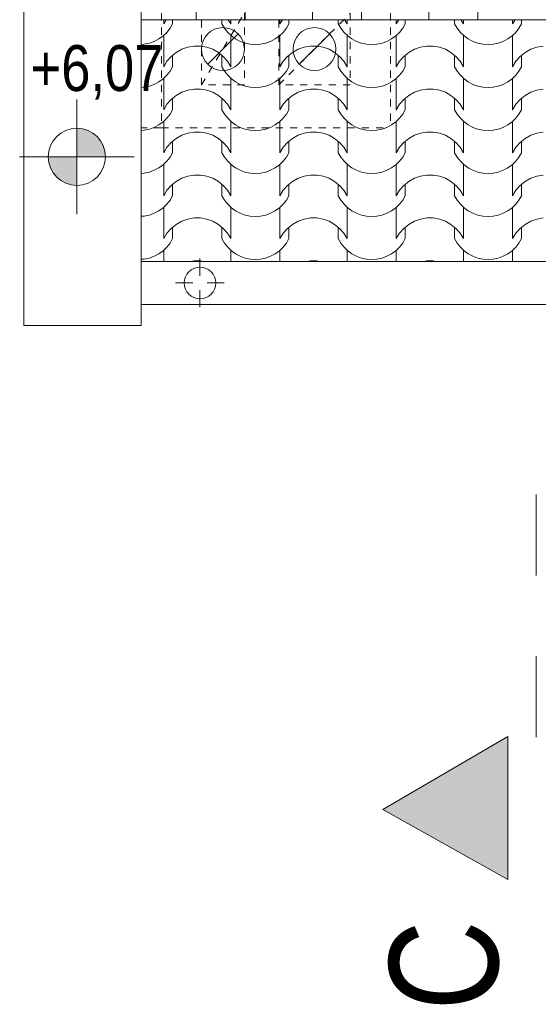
# Model space of a CAD drawing. Extents: x -631805 to -376315, y -40155 to 84873.
# Tile 216 of 256: x -489447 to -487635, y 61232 to 64669. Entities that reach past the tile are written whole.
import ezdxf

# ---------------------------------------------------------------- set-up
doc = ezdxf.new("R2010")
doc.units = 0
doc.header["$MEASUREMENT"] = 0
doc.linetypes.add('Dashed', pattern=[564.444447, 282.222223, -282.222223])
doc.linetypes.add('Hidden Line', pattern=[50, 25, -25])
for name, color, linetype, lineweight in [('Arch kominy_Nr_Pióra__21', 252, 'Continuous', 9), ('arch wypelnienia_Nr_Pióra__102', 252, 'Continuous', 9), ('INWENT DACH_Nr_Pióra__21', 252, 'Continuous', 9), ('INWENT OPISY_Nr_Pióra__21', 252, 'Continuous', 9), ('INWENT OPISY_Nr_Pióra__41', 252, 'Continuous', 15), ('INWENT RZĘDNE_Nr_Pióra__21', 252, 'Continuous', 9), ('INWENT.ŚCIANY_Nr_Pióra__2', 252, 'Continuous', 13), ('INWENT.ŚCIANY_Nr_Pióra__21', 252, 'Continuous', 9), ('Istniejące kominy_Nr_Pióra__21', 252, 'Continuous', 9)]:
    doc.layers.add(name, color=color, linetype=linetype, lineweight=lineweight)
doc.layers.add('INWENT RZĘDNE', color=252, linetype='Continuous')
doc.styles.add('GENERATED_STYLE_1', font='ARIALN.TTF')
doc.styles.add('GENERATED_STYLE_4', font='ARIALN.TTF')

# ---------------------------------------------------------------- blocks, each defined once
blk = doc.blocks.new('*X877')
at = {"layer": 'arch wypelnienia_Nr_Pióra__102', "linetype": 'Continuous'}
for p, q in [((-490642.1, 129142), (-490642.1, 129127.7)), ((-490633.3, 129142), (-490642.1, 129127.7)), ((-490610.7, 129142), (-490610.7, 129127.7)), ((-490438.9, 129142), (-490438.9, 129127.7)), ((-490407.5, 129127.7), (-490416.3, 129142)), ((-490407.5, 129142), (-490407.5, 129127.7)), ((-490235.7, 129142), (-490235.7, 129127.7)), ((-490226.9, 129142), (-490235.7, 129127.7)), ((-490204.3, 129142), (-490204.3, 129127.7)), ((-490032.5, 129142), (-490032.5, 129127.7)), ((-490001.1, 129127.7), (-490009.9, 129142)), ((-490001.1, 129142), (-490001.1, 129127.7)), ((-489829.3, 129142), (-489829.3, 129127.7)), ((-489820.5, 129142), (-489829.3, 129127.7)), ((-489797.9, 129142), (-489797.9, 129127.7)), ((-489626.1, 129142), (-489626.1, 129127.7)), ((-489594.7, 129127.7), (-489603.5, 129142)), ((-489594.7, 129142), (-489594.7, 129127.7)), ((-489422.9, 129142), (-489422.9, 129127.7)), ((-489414.1, 129142), (-489422.9, 129127.7)), ((-489391.5, 129142), (-489391.5, 129127.7)), ((-490631.2, 129097.8), (-490619.9, 129112)), ((-490619.9, 129112), (-490610.7, 129127.7)), ((-490438.9, 129127.7), (-490429.7, 129112)), ((-490429.7, 129112), (-490418.4, 129097.8)), ((-490224.8, 129097.8), (-490213.5, 129112)), ((-490213.5, 129112), (-490204.3, 129127.7)), ((-490032.5, 129127.7), (-490023.3, 129112)), ((-490023.3, 129112), (-490012, 129097.8)), ((-489818.4, 129097.8), (-489807.1, 129112)), ((-489807.1, 129112), (-489797.9, 129127.7)), ((-489626.1, 129127.7), (-489616.9, 129112)), ((-489616.9, 129112), (-489605.6, 129097.8)), ((-489412, 129097.8), (-489400.7, 129112)), ((-489400.7, 129112), (-489391.5, 129127.7)), ((-490692.1, 129060), (-490675.1, 129066.2)), ((-490675.1, 129066.2), (-490659, 129074.7)), ((-490659, 129074.7), (-490644.3, 129085.3)), ((-490644.3, 129085.3), (-490631.2, 129097.8)), ((-490642.1, 129087.1), (-490642.1, 129000)), ((-490642.1, 129064.8), (-490642.1, 128977.7)), ((-490418.4, 129097.8), (-490405.3, 129085.3)), ((-490407.5, 129087.1), (-490407.5, 129000)), ((-490407.5, 129064.8), (-490407.5, 128977.7)), ((-490405.3, 129085.3), (-490390.6, 129074.7)), ((-490390.6, 129074.7), (-490374.5, 129066.2)), ((-490374.5, 129066.2), (-490357.5, 129060)), ((-490285.7, 129060), (-490268.7, 129066.2)), ((-490268.7, 129066.2), (-490252.6, 129074.7)), ((-490252.6, 129074.7), (-490237.9, 129085.3)), ((-490237.9, 129085.3), (-490224.8, 129097.8)), ((-490235.7, 129087.1), (-490235.7, 129000)), ((-490235.7, 129064.8), (-490235.7, 128977.7)), ((-490012, 129097.8), (-489998.9, 129085.3)), ((-490001.1, 129087.1), (-490001.1, 129000)), ((-490001.1, 129064.8), (-490001.1, 128977.7)), ((-489998.9, 129085.3), (-489984.2, 129074.7)), ((-489984.2, 129074.7), (-489968.1, 129066.2)), ((-489968.1, 129066.2), (-489951.1, 129060)), ((-489879.3, 129060), (-489862.3, 129066.2)), ((-489862.3, 129066.2), (-489846.2, 129074.7)), ((-489846.2, 129074.7), (-489831.5, 129085.3)), ((-489831.5, 129085.3), (-489818.4, 129097.8)), ((-489829.3, 129087.1), (-489829.3, 129000)), ((-489829.3, 129064.8), (-489829.3, 128977.7)), ((-489605.6, 129097.8), (-489592.5, 129085.3)), ((-489594.7, 129087.1), (-489594.7, 129000)), ((-489594.7, 129064.8), (-489594.7, 128977.7)), ((-489592.5, 129085.3), (-489577.8, 129074.7)), ((-489577.8, 129074.7), (-489561.7, 129066.2)), ((-489561.7, 129066.2), (-489544.7, 129060)), ((-489472.9, 129060), (-489455.9, 129066.2)), ((-489455.9, 129066.2), (-489439.8, 129074.7)), ((-489439.8, 129074.7), (-489425.1, 129085.3)), ((-489425.1, 129085.3), (-489412, 129097.8)), ((-489422.9, 129087.1), (-489422.9, 129000)), ((-489422.9, 129064.8), (-489422.9, 128977.7)), ((-490720.2, 129055.6), (-490709.9, 129056.3)), ((-490709.9, 129056.3), (-490692.1, 129060)), ((-490579, 129038.6), (-490598.5, 129027.6)), ((-490558, 129046), (-490579, 129038.6)), ((-490536, 129049.8), (-490558, 129046)), ((-490524.8, 129049.8), (-490536, 129049.8)), ((-490513.6, 129049.8), (-490524.8, 129049.8)), ((-490491.6, 129046), (-490513.6, 129049.8)), ((-490470.6, 129038.6), (-490491.6, 129046)), ((-490451.1, 129027.6), (-490470.6, 129038.6)), ((-490357.5, 129060), (-490339.7, 129056.3)), ((-490339.7, 129056.3), (-490321.6, 129055)), ((-490321.6, 129055), (-490303.5, 129056.3)), ((-490303.5, 129056.3), (-490285.7, 129060)), ((-490172.6, 129038.6), (-490192.1, 129027.6)), ((-490151.6, 129046), (-490172.6, 129038.6)), ((-490129.6, 129049.8), (-490151.6, 129046)), ((-490118.4, 129049.8), (-490129.6, 129049.8)), ((-490107.2, 129049.8), (-490118.4, 129049.8)), ((-490085.2, 129046), (-490107.2, 129049.8)), ((-490064.2, 129038.6), (-490085.2, 129046)), ((-490044.7, 129027.6), (-490064.2, 129038.6)), ((-489951.1, 129060), (-489933.3, 129056.3)), ((-489933.3, 129056.3), (-489915.2, 129055)), ((-489915.2, 129055), (-489897.1, 129056.3)), ((-489897.1, 129056.3), (-489879.3, 129060)), ((-489766.2, 129038.6), (-489785.7, 129027.6)), ((-489745.2, 129046), (-489766.2, 129038.6)), ((-489723.2, 129049.8), (-489745.2, 129046)), ((-489712, 129049.8), (-489723.2, 129049.8)), ((-489700.8, 129049.8), (-489712, 129049.8)), ((-489678.8, 129046), (-489700.8, 129049.8)), ((-489657.8, 129038.6), (-489678.8, 129046)), ((-489638.3, 129027.6), (-489657.8, 129038.6)), ((-489544.7, 129060), (-489526.9, 129056.3)), ((-489526.9, 129056.3), (-489508.8, 129055)), ((-489508.8, 129055), (-489490.7, 129056.3)), ((-489490.7, 129056.3), (-489472.9, 129060)), ((-489359.8, 129038.6), (-489379.3, 129027.6)), ((-489338.8, 129046), (-489359.8, 129038.6)), ((-489316.8, 129049.8), (-489338.8, 129046)), ((-490630.5, 128996.7), (-490642.1, 128977.7)), ((-490615.8, 129013.5), (-490630.5, 128996.7)), ((-490598.5, 129027.6), (-490615.8, 129013.5)), ((-490610.7, 129017.7), (-490610.7, 128977.7)), ((-490433.8, 129013.5), (-490451.1, 129027.6)), ((-490438.9, 129017.7), (-490438.9, 128977.7)), ((-490419.1, 128996.7), (-490433.8, 129013.5)), ((-490407.5, 128977.7), (-490419.1, 128996.7)), ((-490224.1, 128996.7), (-490235.7, 128977.7)), ((-490209.4, 129013.5), (-490224.1, 128996.7)), ((-490192.1, 129027.6), (-490209.4, 129013.5)), ((-490204.3, 129017.7), (-490204.3, 128977.7)), ((-490027.4, 129013.5), (-490044.7, 129027.6)), ((-490032.5, 129017.7), (-490032.5, 128977.7)), ((-490012.7, 128996.7), (-490027.4, 129013.5)), ((-490001.1, 128977.7), (-490012.7, 128996.7)), ((-489817.7, 128996.7), (-489829.3, 128977.7)), ((-489803, 129013.5), (-489817.7, 128996.7)), ((-489785.7, 129027.6), (-489803, 129013.5)), ((-489797.9, 129017.7), (-489797.9, 128977.7)), ((-489621, 129013.5), (-489638.3, 129027.6)), ((-489626.1, 129017.7), (-489626.1, 128977.7)), ((-489606.3, 128996.7), (-489621, 129013.5)), ((-489594.7, 128977.7), (-489606.3, 128996.7)), ((-489411.3, 128996.7), (-489422.9, 128977.7)), ((-489396.6, 129013.5), (-489411.3, 128996.7)), ((-489379.3, 129027.6), (-489396.6, 129013.5)), ((-489391.5, 129017.7), (-489391.5, 128977.7)), ((-490631.2, 128947.8), (-490619.9, 128962)), ((-490619.9, 128962), (-490610.7, 128977.7)), ((-490438.9, 128977.7), (-490429.7, 128962)), ((-490429.7, 128962), (-490418.4, 128947.8)), ((-490224.8, 128947.8), (-490213.5, 128962)), ((-490213.5, 128962), (-490204.3, 128977.7)), ((-490032.5, 128977.7), (-490023.3, 128962)), ((-490023.3, 128962), (-490012, 128947.8)), ((-489818.4, 128947.8), (-489807.1, 128962)), ((-489807.1, 128962), (-489797.9, 128977.7)), ((-489626.1, 128977.7), (-489616.9, 128962)), ((-489616.9, 128962), (-489605.6, 128947.8)), ((-489412, 128947.8), (-489400.7, 128962)), ((-489400.7, 128962), (-489391.5, 128977.7)), ((-490659, 128924.7), (-490644.3, 128935.3)), ((-490644.3, 128935.3), (-490631.2, 128947.8)), ((-490642.1, 128937.1), (-490642.1, 128850)), ((-490418.4, 128947.8), (-490405.3, 128935.3)), ((-490407.5, 128937.1), (-490407.5, 128850)), ((-490405.3, 128935.3), (-490390.6, 128924.7)), ((-490252.6, 128924.7), (-490237.9, 128935.3)), ((-490237.9, 128935.3), (-490224.8, 128947.8)), ((-490235.7, 128937.1), (-490235.7, 128850)), ((-490012, 128947.8), (-489998.9, 128935.3)), ((-490001.1, 128937.1), (-490001.1, 128850)), ((-489998.9, 128935.3), (-489984.2, 128924.7)), ((-489846.2, 128924.7), (-489831.5, 128935.3)), ((-489831.5, 128935.3), (-489818.4, 128947.8)), ((-489829.3, 128937.1), (-489829.3, 128850)), ((-489605.6, 128947.8), (-489592.5, 128935.3)), ((-489594.7, 128937.1), (-489594.7, 128850)), ((-489592.5, 128935.3), (-489577.8, 128924.7)), ((-489439.8, 128924.7), (-489425.1, 128935.3)), ((-489425.1, 128935.3), (-489412, 128947.8)), ((-489422.9, 128937.1), (-489422.9, 128850)), ((-490720.2, 128905.6), (-490709.9, 128906.3)), ((-490709.9, 128906.3), (-490692.1, 128910)), ((-490692.1, 128910), (-490675.1, 128916.2)), ((-490675.1, 128916.2), (-490659, 128924.7)), ((-490642.1, 128914.8), (-490642.1, 128827.7)), ((-490558, 128896), (-490579, 128888.6)), ((-490536, 128899.8), (-490558, 128896)), ((-490524.8, 128899.8), (-490536, 128899.8)), ((-490513.6, 128899.8), (-490524.8, 128899.8)), ((-490491.6, 128896), (-490513.6, 128899.8)), ((-490470.6, 128888.6), (-490491.6, 128896)), ((-490407.5, 128914.8), (-490407.5, 128827.7)), ((-490390.6, 128924.7), (-490374.5, 128916.2)), ((-490374.5, 128916.2), (-490357.5, 128910)), ((-490357.5, 128910), (-490339.7, 128906.3)), ((-490339.7, 128906.3), (-490321.6, 128905)), ((-490321.6, 128905), (-490303.5, 128906.3)), ((-490303.5, 128906.3), (-490285.7, 128910)), ((-490285.7, 128910), (-490268.7, 128916.2)), ((-490268.7, 128916.2), (-490252.6, 128924.7)), ((-490235.7, 128914.8), (-490235.7, 128827.7)), ((-490151.6, 128896), (-490172.6, 128888.6)), ((-490129.6, 128899.8), (-490151.6, 128896)), ((-490118.4, 128899.8), (-490129.6, 128899.8)), ((-490107.2, 128899.8), (-490118.4, 128899.8)), ((-490085.2, 128896), (-490107.2, 128899.8)), ((-490064.2, 128888.6), (-490085.2, 128896)), ((-490001.1, 128914.8), (-490001.1, 128827.7)), ((-489984.2, 128924.7), (-489968.1, 128916.2)), ((-489968.1, 128916.2), (-489951.1, 128910)), ((-489951.1, 128910), (-489933.3, 128906.3)), ((-489933.3, 128906.3), (-489915.2, 128905)), ((-489915.2, 128905), (-489897.1, 128906.3)), ((-489897.1, 128906.3), (-489879.3, 128910)), ((-489879.3, 128910), (-489862.3, 128916.2)), ((-489862.3, 128916.2), (-489846.2, 128924.7)), ((-489829.3, 128914.8), (-489829.3, 128827.7)), ((-489745.2, 128896), (-489766.2, 128888.6)), ((-489723.2, 128899.8), (-489745.2, 128896)), ((-489712, 128899.8), (-489723.2, 128899.8)), ((-489700.8, 128899.8), (-489712, 128899.8)), ((-489678.8, 128896), (-489700.8, 128899.8)), ((-489657.8, 128888.6), (-489678.8, 128896)), ((-489594.7, 128914.8), (-489594.7, 128827.7)), ((-489577.8, 128924.7), (-489561.7, 128916.2)), ((-489561.7, 128916.2), (-489544.7, 128910)), ((-489544.7, 128910), (-489526.9, 128906.3)), ((-489526.9, 128906.3), (-489508.8, 128905)), ((-489508.8, 128905), (-489490.7, 128906.3)), ((-489490.7, 128906.3), (-489472.9, 128910)), ((-489472.9, 128910), (-489455.9, 128916.2)), ((-489455.9, 128916.2), (-489439.8, 128924.7)), ((-489422.9, 128914.8), (-489422.9, 128827.7)), ((-489338.8, 128896), (-489359.8, 128888.6)), ((-489316.8, 128899.8), (-489338.8, 128896)), ((-490615.8, 128863.5), (-490630.5, 128846.7)), ((-490598.5, 128877.6), (-490615.8, 128863.5)), ((-490610.7, 128867.7), (-490610.7, 128827.7)), ((-490579, 128888.6), (-490598.5, 128877.6)), ((-490451.1, 128877.6), (-490470.6, 128888.6)), ((-490433.8, 128863.5), (-490451.1, 128877.6)), ((-490438.9, 128867.7), (-490438.9, 128827.7)), ((-490419.1, 128846.7), (-490433.8, 128863.5)), ((-490209.4, 128863.5), (-490224.1, 128846.7)), ((-490192.1, 128877.6), (-490209.4, 128863.5)), ((-490204.3, 128867.7), (-490204.3, 128827.7)), ((-490172.6, 128888.6), (-490192.1, 128877.6)), ((-490044.7, 128877.6), (-490064.2, 128888.6)), ((-490027.4, 128863.5), (-490044.7, 128877.6)), ((-490032.5, 128867.7), (-490032.5, 128827.7)), ((-490012.7, 128846.7), (-490027.4, 128863.5)), ((-489803, 128863.5), (-489817.7, 128846.7)), ((-489785.7, 128877.6), (-489803, 128863.5)), ((-489797.9, 128867.7), (-489797.9, 128827.7)), ((-489766.2, 128888.6), (-489785.7, 128877.6)), ((-489638.3, 128877.6), (-489657.8, 128888.6)), ((-489621, 128863.5), (-489638.3, 128877.6)), ((-489626.1, 128867.7), (-489626.1, 128827.7)), ((-489606.3, 128846.7), (-489621, 128863.5)), ((-489396.6, 128863.5), (-489411.3, 128846.7)), ((-489379.3, 128877.6), (-489396.6, 128863.5)), ((-489391.5, 128867.7), (-489391.5, 128827.7)), ((-489359.8, 128888.6), (-489379.3, 128877.6)), ((-490630.5, 128846.7), (-490642.1, 128827.7)), ((-490619.9, 128812), (-490610.7, 128827.7)), ((-490438.9, 128827.7), (-490429.7, 128812)), ((-490407.5, 128827.7), (-490419.1, 128846.7)), ((-490224.1, 128846.7), (-490235.7, 128827.7)), ((-490213.5, 128812), (-490204.3, 128827.7)), ((-490032.5, 128827.7), (-490023.3, 128812)), ((-490001.1, 128827.7), (-490012.7, 128846.7)), ((-489817.7, 128846.7), (-489829.3, 128827.7)), ((-489807.1, 128812), (-489797.9, 128827.7)), ((-489626.1, 128827.7), (-489616.9, 128812)), ((-489594.7, 128827.7), (-489606.3, 128846.7)), ((-489411.3, 128846.7), (-489422.9, 128827.7)), ((-489400.7, 128812), (-489391.5, 128827.7)), ((-490644.3, 128785.3), (-490631.2, 128797.8)), ((-490631.2, 128797.8), (-490619.9, 128812)), ((-490429.7, 128812), (-490418.4, 128797.8)), ((-490418.4, 128797.8), (-490405.3, 128785.3)), ((-490237.9, 128785.3), (-490224.8, 128797.8)), ((-490224.8, 128797.8), (-490213.5, 128812)), ((-490023.3, 128812), (-490012, 128797.8)), ((-490012, 128797.8), (-489998.9, 128785.3)), ((-489831.5, 128785.3), (-489818.4, 128797.8)), ((-489818.4, 128797.8), (-489807.1, 128812)), ((-489616.9, 128812), (-489605.6, 128797.8)), ((-489605.6, 128797.8), (-489592.5, 128785.3)), ((-489425.1, 128785.3), (-489412, 128797.8)), ((-489412, 128797.8), (-489400.7, 128812)), ((-490720.2, 128755.6), (-490709.9, 128756.3)), ((-490709.9, 128756.3), (-490692.1, 128760)), ((-490692.1, 128760), (-490675.1, 128766.2)), ((-490675.1, 128766.2), (-490659, 128774.7)), ((-490659, 128774.7), (-490644.3, 128785.3)), ((-490642.1, 128787.1), (-490642.1, 128700)), ((-490642.1, 128764.8), (-490642.1, 128677.7)), ((-490407.5, 128787.1), (-490407.5, 128700)), ((-490407.5, 128764.8), (-490407.5, 128677.7)), ((-490405.3, 128785.3), (-490390.6, 128774.7)), ((-490390.6, 128774.7), (-490374.5, 128766.2)), ((-490374.5, 128766.2), (-490357.5, 128760)), ((-490357.5, 128760), (-490339.7, 128756.3)), ((-490339.7, 128756.3), (-490321.6, 128755)), ((-490321.6, 128755), (-490303.5, 128756.3)), ((-490303.5, 128756.3), (-490285.7, 128760)), ((-490285.7, 128760), (-490268.7, 128766.2)), ((-490268.7, 128766.2), (-490252.6, 128774.7)), ((-490252.6, 128774.7), (-490237.9, 128785.3)), ((-490235.7, 128787.1), (-490235.7, 128700)), ((-490235.7, 128764.8), (-490235.7, 128677.7)), ((-490001.1, 128787.1), (-490001.1, 128700)), ((-490001.1, 128764.8), (-490001.1, 128677.7)), ((-489998.9, 128785.3), (-489984.2, 128774.7)), ((-489984.2, 128774.7), (-489968.1, 128766.2)), ((-489968.1, 128766.2), (-489951.1, 128760)), ((-489951.1, 128760), (-489933.3, 128756.3)), ((-489933.3, 128756.3), (-489915.2, 128755)), ((-489915.2, 128755), (-489897.1, 128756.3)), ((-489897.1, 128756.3), (-489879.3, 128760)), ((-489879.3, 128760), (-489862.3, 128766.2)), ((-489862.3, 128766.2), (-489846.2, 128774.7)), ((-489846.2, 128774.7), (-489831.5, 128785.3)), ((-489829.3, 128787.1), (-489829.3, 128700)), ((-489829.3, 128764.8), (-489829.3, 128677.7)), ((-489594.7, 128787.1), (-489594.7, 128700)), ((-489594.7, 128764.8), (-489594.7, 128677.7)), ((-489592.5, 128785.3), (-489577.8, 128774.7)), ((-489577.8, 128774.7), (-489561.7, 128766.2)), ((-489561.7, 128766.2), (-489544.7, 128760)), ((-489544.7, 128760), (-489526.9, 128756.3)), ((-489526.9, 128756.3), (-489508.8, 128755)), ((-489508.8, 128755), (-489490.7, 128756.3)), ((-489490.7, 128756.3), (-489472.9, 128760)), ((-489472.9, 128760), (-489455.9, 128766.2)), ((-489455.9, 128766.2), (-489439.8, 128774.7)), ((-489439.8, 128774.7), (-489425.1, 128785.3)), ((-489422.9, 128787.1), (-489422.9, 128700)), ((-489422.9, 128764.8), (-489422.9, 128677.7)), ((-490598.5, 128727.6), (-490615.8, 128713.5)), ((-490579, 128738.6), (-490598.5, 128727.6)), ((-490558, 128746), (-490579, 128738.6)), ((-490536, 128749.8), (-490558, 128746)), ((-490524.8, 128749.8), (-490536, 128749.8)), ((-490513.6, 128749.8), (-490524.8, 128749.8)), ((-490491.6, 128746), (-490513.6, 128749.8)), ((-490470.6, 128738.6), (-490491.6, 128746)), ((-490451.1, 128727.6), (-490470.6, 128738.6)), ((-490433.8, 128713.5), (-490451.1, 128727.6)), ((-490192.1, 128727.6), (-490209.4, 128713.5)), ((-490172.6, 128738.6), (-490192.1, 128727.6)), ((-490151.6, 128746), (-490172.6, 128738.6)), ((-490129.6, 128749.8), (-490151.6, 128746)), ((-490118.4, 128749.8), (-490129.6, 128749.8)), ((-490107.2, 128749.8), (-490118.4, 128749.8)), ((-490085.2, 128746), (-490107.2, 128749.8)), ((-490064.2, 128738.6), (-490085.2, 128746)), ((-490044.7, 128727.6), (-490064.2, 128738.6)), ((-490027.4, 128713.5), (-490044.7, 128727.6)), ((-489785.7, 128727.6), (-489803, 128713.5)), ((-489766.2, 128738.6), (-489785.7, 128727.6)), ((-489745.2, 128746), (-489766.2, 128738.6)), ((-489723.2, 128749.8), (-489745.2, 128746)), ((-489712, 128749.8), (-489723.2, 128749.8)), ((-489700.8, 128749.8), (-489712, 128749.8)), ((-489678.8, 128746), (-489700.8, 128749.8)), ((-489657.8, 128738.6), (-489678.8, 128746)), ((-489638.3, 128727.6), (-489657.8, 128738.6)), ((-489621, 128713.5), (-489638.3, 128727.6)), ((-489379.3, 128727.6), (-489396.6, 128713.5)), ((-489359.8, 128738.6), (-489379.3, 128727.6)), ((-489338.8, 128746), (-489359.8, 128738.6)), ((-489316.8, 128749.8), (-489338.8, 128746)), ((-490630.5, 128696.7), (-490642.1, 128677.7)), ((-490615.8, 128713.5), (-490630.5, 128696.7)), ((-490610.7, 128717.7), (-490610.7, 128677.7)), ((-490438.9, 128717.7), (-490438.9, 128677.7)), ((-490419.1, 128696.7), (-490433.8, 128713.5)), ((-490407.5, 128677.7), (-490419.1, 128696.7)), ((-490224.1, 128696.7), (-490235.7, 128677.7)), ((-490209.4, 128713.5), (-490224.1, 128696.7)), ((-490204.3, 128717.7), (-490204.3, 128677.7)), ((-490032.5, 128717.7), (-490032.5, 128677.7)), ((-490012.7, 128696.7), (-490027.4, 128713.5)), ((-490001.1, 128677.7), (-490012.7, 128696.7)), ((-489817.7, 128696.7), (-489829.3, 128677.7)), ((-489803, 128713.5), (-489817.7, 128696.7)), ((-489797.9, 128717.7), (-489797.9, 128677.7)), ((-489626.1, 128717.7), (-489626.1, 128677.7)), ((-489606.3, 128696.7), (-489621, 128713.5)), ((-489594.7, 128677.7), (-489606.3, 128696.7)), ((-489411.3, 128696.7), (-489422.9, 128677.7)), ((-489396.6, 128713.5), (-489411.3, 128696.7)), ((-489391.5, 128717.7), (-489391.5, 128677.7)), ((-490631.2, 128647.8), (-490619.9, 128662)), ((-490619.9, 128662), (-490610.7, 128677.7)), ((-490438.9, 128677.7), (-490429.7, 128662)), ((-490429.7, 128662), (-490418.4, 128647.8)), ((-490224.8, 128647.8), (-490213.5, 128662)), ((-490213.5, 128662), (-490204.3, 128677.7)), ((-490032.5, 128677.7), (-490023.3, 128662)), ((-490023.3, 128662), (-490012, 128647.8)), ((-489818.4, 128647.8), (-489807.1, 128662)), ((-489807.1, 128662), (-489797.9, 128677.7)), ((-489626.1, 128677.7), (-489616.9, 128662)), ((-489616.9, 128662), (-489605.6, 128647.8)), ((-489412, 128647.8), (-489400.7, 128662)), ((-489400.7, 128662), (-489391.5, 128677.7)), ((-490675.1, 128616.2), (-490659, 128624.7)), ((-490659, 128624.7), (-490644.3, 128635.3)), ((-490644.3, 128635.3), (-490631.2, 128647.8)), ((-490642.1, 128637.1), (-490642.1, 128550)), ((-490418.4, 128647.8), (-490405.3, 128635.3)), ((-490407.5, 128637.1), (-490407.5, 128550)), ((-490405.3, 128635.3), (-490390.6, 128624.7)), ((-490390.6, 128624.7), (-490374.5, 128616.2)), ((-490268.7, 128616.2), (-490252.6, 128624.7)), ((-490252.6, 128624.7), (-490237.9, 128635.3)), ((-490237.9, 128635.3), (-490224.8, 128647.8)), ((-490235.7, 128637.1), (-490235.7, 128550)), ((-490012, 128647.8), (-489998.9, 128635.3)), ((-490001.1, 128637.1), (-490001.1, 128550)), ((-489998.9, 128635.3), (-489984.2, 128624.7)), ((-489984.2, 128624.7), (-489968.1, 128616.2)), ((-489862.3, 128616.2), (-489846.2, 128624.7)), ((-489846.2, 128624.7), (-489831.5, 128635.3)), ((-489831.5, 128635.3), (-489818.4, 128647.8)), ((-489829.3, 128637.1), (-489829.3, 128550)), ((-489605.6, 128647.8), (-489592.5, 128635.3)), ((-489594.7, 128637.1), (-489594.7, 128550)), ((-489592.5, 128635.3), (-489577.8, 128624.7)), ((-489577.8, 128624.7), (-489561.7, 128616.2)), ((-489455.9, 128616.2), (-489439.8, 128624.7)), ((-489439.8, 128624.7), (-489425.1, 128635.3)), ((-489425.1, 128635.3), (-489412, 128647.8)), ((-489422.9, 128637.1), (-489422.9, 128550)), ((-490720.2, 128605.6), (-490709.9, 128606.3)), ((-490709.9, 128606.3), (-490692.1, 128610)), ((-490692.1, 128610), (-490675.1, 128616.2)), ((-490642.1, 128614.8), (-490642.1, 128527.7)), ((-490579, 128588.6), (-490598.5, 128577.6)), ((-490558, 128596), (-490579, 128588.6)), ((-490536, 128599.8), (-490558, 128596)), ((-490524.8, 128599.8), (-490536, 128599.8)), ((-490513.6, 128599.8), (-490524.8, 128599.8)), ((-490491.6, 128596), (-490513.6, 128599.8)), ((-490470.6, 128588.6), (-490491.6, 128596)), ((-490451.1, 128577.6), (-490470.6, 128588.6)), ((-490407.5, 128614.8), (-490407.5, 128527.7)), ((-490374.5, 128616.2), (-490357.5, 128610)), ((-490357.5, 128610), (-490339.7, 128606.3)), ((-490339.7, 128606.3), (-490321.6, 128605)), ((-490321.6, 128605), (-490303.5, 128606.3)), ((-490303.5, 128606.3), (-490285.7, 128610)), ((-490285.7, 128610), (-490268.7, 128616.2)), ((-490235.7, 128614.8), (-490235.7, 128527.7)), ((-490172.6, 128588.6), (-490192.1, 128577.6)), ((-490151.6, 128596), (-490172.6, 128588.6)), ((-490129.6, 128599.8), (-490151.6, 128596)), ((-490118.4, 128599.8), (-490129.6, 128599.8)), ((-490107.2, 128599.8), (-490118.4, 128599.8)), ((-490085.2, 128596), (-490107.2, 128599.8)), ((-490064.2, 128588.6), (-490085.2, 128596)), ((-490044.7, 128577.6), (-490064.2, 128588.6)), ((-490001.1, 128614.8), (-490001.1, 128527.7)), ((-489968.1, 128616.2), (-489951.1, 128610)), ((-489951.1, 128610), (-489933.3, 128606.3)), ((-489933.3, 128606.3), (-489915.2, 128605)), ((-489915.2, 128605), (-489897.1, 128606.3)), ((-489897.1, 128606.3), (-489879.3, 128610)), ((-489879.3, 128610), (-489862.3, 128616.2)), ((-489829.3, 128614.8), (-489829.3, 128527.7)), ((-489766.2, 128588.6), (-489785.7, 128577.6)), ((-489745.2, 128596), (-489766.2, 128588.6)), ((-489723.2, 128599.8), (-489745.2, 128596)), ((-489712, 128599.8), (-489723.2, 128599.8)), ((-489700.8, 128599.8), (-489712, 128599.8)), ((-489678.8, 128596), (-489700.8, 128599.8)), ((-489657.8, 128588.6), (-489678.8, 128596)), ((-489638.3, 128577.6), (-489657.8, 128588.6)), ((-489594.7, 128614.8), (-489594.7, 128527.7)), ((-489561.7, 128616.2), (-489544.7, 128610)), ((-489544.7, 128610), (-489526.9, 128606.3)), ((-489526.9, 128606.3), (-489508.8, 128605)), ((-489508.8, 128605), (-489490.7, 128606.3)), ((-489490.7, 128606.3), (-489472.9, 128610)), ((-489472.9, 128610), (-489455.9, 128616.2)), ((-489422.9, 128614.8), (-489422.9, 128527.7)), ((-489359.8, 128588.6), (-489379.3, 128577.6)), ((-489338.8, 128596), (-489359.8, 128588.6)), ((-489316.8, 128599.8), (-489338.8, 128596)), ((-490615.8, 128563.5), (-490630.5, 128546.7)), ((-490598.5, 128577.6), (-490615.8, 128563.5)), ((-490610.7, 128567.7), (-490610.7, 128527.7)), ((-490433.8, 128563.5), (-490451.1, 128577.6)), ((-490438.9, 128567.7), (-490438.9, 128527.7)), ((-490419.1, 128546.7), (-490433.8, 128563.5)), ((-490209.4, 128563.5), (-490224.1, 128546.7)), ((-490192.1, 128577.6), (-490209.4, 128563.5)), ((-490204.3, 128567.7), (-490204.3, 128527.7)), ((-490027.4, 128563.5), (-490044.7, 128577.6)), ((-490032.5, 128567.7), (-490032.5, 128527.7)), ((-490012.7, 128546.7), (-490027.4, 128563.5)), ((-489803, 128563.5), (-489817.7, 128546.7)), ((-489785.7, 128577.6), (-489803, 128563.5)), ((-489797.9, 128567.7), (-489797.9, 128527.7)), ((-489621, 128563.5), (-489638.3, 128577.6)), ((-489626.1, 128567.7), (-489626.1, 128527.7)), ((-489606.3, 128546.7), (-489621, 128563.5)), ((-489396.6, 128563.5), (-489411.3, 128546.7)), ((-489379.3, 128577.6), (-489396.6, 128563.5)), ((-489391.5, 128567.7), (-489391.5, 128527.7)), ((-490630.5, 128546.7), (-490642.1, 128527.7)), ((-490619.9, 128512), (-490610.7, 128527.7)), ((-490438.9, 128527.7), (-490429.7, 128512)), ((-490407.5, 128527.7), (-490419.1, 128546.7)), ((-490224.1, 128546.7), (-490235.7, 128527.7)), ((-490213.5, 128512), (-490204.3, 128527.7)), ((-490032.5, 128527.7), (-490023.3, 128512)), ((-490001.1, 128527.7), (-490012.7, 128546.7)), ((-489817.7, 128546.7), (-489829.3, 128527.7)), ((-489807.1, 128512), (-489797.9, 128527.7)), ((-489626.1, 128527.7), (-489616.9, 128512)), ((-489594.7, 128527.7), (-489606.3, 128546.7)), ((-489411.3, 128546.7), (-489422.9, 128527.7)), ((-489400.7, 128512), (-489391.5, 128527.7)), ((-490659, 128474.7), (-490644.3, 128485.3)), ((-490644.3, 128485.3), (-490631.2, 128497.8)), ((-490642.1, 128487.1), (-490642.1, 128400)), ((-490631.2, 128497.8), (-490619.9, 128512)), ((-490429.7, 128512), (-490418.4, 128497.8)), ((-490418.4, 128497.8), (-490405.3, 128485.3)), ((-490407.5, 128487.1), (-490407.5, 128400)), ((-490405.3, 128485.3), (-490390.6, 128474.7)), ((-490252.6, 128474.7), (-490237.9, 128485.3)), ((-490237.9, 128485.3), (-490224.8, 128497.8)), ((-490235.7, 128487.1), (-490235.7, 128400)), ((-490224.8, 128497.8), (-490213.5, 128512)), ((-490023.3, 128512), (-490012, 128497.8)), ((-490012, 128497.8), (-489998.9, 128485.3)), ((-490001.1, 128487.1), (-490001.1, 128400)), ((-489998.9, 128485.3), (-489984.2, 128474.7)), ((-489846.2, 128474.7), (-489831.5, 128485.3)), ((-489831.5, 128485.3), (-489818.4, 128497.8)), ((-489829.3, 128487.1), (-489829.3, 128400)), ((-489818.4, 128497.8), (-489807.1, 128512)), ((-489616.9, 128512), (-489605.6, 128497.8)), ((-489605.6, 128497.8), (-489592.5, 128485.3)), ((-489594.7, 128487.1), (-489594.7, 128400)), ((-489592.5, 128485.3), (-489577.8, 128474.7)), ((-489439.8, 128474.7), (-489425.1, 128485.3)), ((-489425.1, 128485.3), (-489412, 128497.8)), ((-489422.9, 128487.1), (-489422.9, 128400)), ((-489412, 128497.8), (-489400.7, 128512)), ((-490720.2, 128455.6), (-490709.9, 128456.3)), ((-490709.9, 128456.3), (-490692.1, 128460)), ((-490692.1, 128460), (-490675.1, 128466.2)), ((-490675.1, 128466.2), (-490659, 128474.7)), ((-490642.1, 128464.8), (-490642.1, 128377.7)), ((-490558, 128446), (-490579, 128438.6)), ((-490536, 128449.8), (-490558, 128446)), ((-490524.8, 128449.8), (-490536, 128449.8)), ((-490513.6, 128449.8), (-490524.8, 128449.8)), ((-490491.6, 128446), (-490513.6, 128449.8)), ((-490470.6, 128438.6), (-490491.6, 128446)), ((-490407.5, 128464.8), (-490407.5, 128377.7)), ((-490390.6, 128474.7), (-490374.5, 128466.2)), ((-490374.5, 128466.2), (-490357.5, 128460)), ((-490357.5, 128460), (-490339.7, 128456.3)), ((-490339.7, 128456.3), (-490321.6, 128455)), ((-490321.6, 128455), (-490303.5, 128456.3)), ((-490303.5, 128456.3), (-490285.7, 128460)), ((-490285.7, 128460), (-490268.7, 128466.2)), ((-490268.7, 128466.2), (-490252.6, 128474.7)), ((-490235.7, 128464.8), (-490235.7, 128377.7)), ((-490151.6, 128446), (-490172.6, 128438.6)), ((-490129.6, 128449.8), (-490151.6, 128446)), ((-490118.4, 128449.8), (-490129.6, 128449.8)), ((-490107.2, 128449.8), (-490118.4, 128449.8)), ((-490085.2, 128446), (-490107.2, 128449.8)), ((-490064.2, 128438.6), (-490085.2, 128446)), ((-490001.1, 128464.8), (-490001.1, 128377.7)), ((-489984.2, 128474.7), (-489968.1, 128466.2)), ((-489968.1, 128466.2), (-489951.1, 128460)), ((-489951.1, 128460), (-489933.3, 128456.3)), ((-489933.3, 128456.3), (-489915.2, 128455)), ((-489915.2, 128455), (-489897.1, 128456.3)), ((-489897.1, 128456.3), (-489879.3, 128460)), ((-489879.3, 128460), (-489862.3, 128466.2)), ((-489862.3, 128466.2), (-489846.2, 128474.7)), ((-489829.3, 128464.8), (-489829.3, 128377.7)), ((-489745.2, 128446), (-489766.2, 128438.6)), ((-489723.2, 128449.8), (-489745.2, 128446)), ((-489712, 128449.8), (-489723.2, 128449.8)), ((-489700.8, 128449.8), (-489712, 128449.8)), ((-489678.8, 128446), (-489700.8, 128449.8)), ((-489657.8, 128438.6), (-489678.8, 128446)), ((-489594.7, 128464.8), (-489594.7, 128377.7)), ((-489577.8, 128474.7), (-489561.7, 128466.2)), ((-489561.7, 128466.2), (-489544.7, 128460)), ((-489544.7, 128460), (-489526.9, 128456.3)), ((-489526.9, 128456.3), (-489508.8, 128455)), ((-489508.8, 128455), (-489490.7, 128456.3)), ((-489490.7, 128456.3), (-489472.9, 128460)), ((-489472.9, 128460), (-489455.9, 128466.2)), ((-489455.9, 128466.2), (-489439.8, 128474.7)), ((-489422.9, 128464.8), (-489422.9, 128377.7)), ((-489338.8, 128446), (-489359.8, 128438.6)), ((-489316.8, 128449.8), (-489338.8, 128446)), ((-490615.8, 128413.5), (-490630.5, 128396.7)), ((-490598.5, 128427.6), (-490615.8, 128413.5)), ((-490610.7, 128417.7), (-490610.7, 128377.7)), ((-490579, 128438.6), (-490598.5, 128427.6)), ((-490451.1, 128427.6), (-490470.6, 128438.6)), ((-490433.8, 128413.5), (-490451.1, 128427.6)), ((-490438.9, 128417.7), (-490438.9, 128377.7)), ((-490419.1, 128396.7), (-490433.8, 128413.5)), ((-490209.4, 128413.5), (-490224.1, 128396.7)), ((-490192.1, 128427.6), (-490209.4, 128413.5)), ((-490204.3, 128417.7), (-490204.3, 128377.7)), ((-490172.6, 128438.6), (-490192.1, 128427.6)), ((-490044.7, 128427.6), (-490064.2, 128438.6)), ((-490027.4, 128413.5), (-490044.7, 128427.6)), ((-490032.5, 128417.7), (-490032.5, 128377.7)), ((-490012.7, 128396.7), (-490027.4, 128413.5)), ((-489803, 128413.5), (-489817.7, 128396.7)), ((-489785.7, 128427.6), (-489803, 128413.5)), ((-489797.9, 128417.7), (-489797.9, 128377.7)), ((-489766.2, 128438.6), (-489785.7, 128427.6)), ((-489638.3, 128427.6), (-489657.8, 128438.6)), ((-489621, 128413.5), (-489638.3, 128427.6)), ((-489626.1, 128417.7), (-489626.1, 128377.7)), ((-489606.3, 128396.7), (-489621, 128413.5)), ((-489396.6, 128413.5), (-489411.3, 128396.7)), ((-489379.3, 128427.6), (-489396.6, 128413.5)), ((-489391.5, 128417.7), (-489391.5, 128377.7)), ((-489359.8, 128438.6), (-489379.3, 128427.6)), ((-490630.5, 128396.7), (-490642.1, 128377.7)), ((-490619.9, 128362), (-490610.7, 128377.7)), ((-490438.9, 128377.7), (-490429.7, 128362)), ((-490407.5, 128377.7), (-490419.1, 128396.7)), ((-490224.1, 128396.7), (-490235.7, 128377.7)), ((-490213.5, 128362), (-490204.3, 128377.7)), ((-490032.5, 128377.7), (-490023.3, 128362)), ((-490001.1, 128377.7), (-490012.7, 128396.7)), ((-489817.7, 128396.7), (-489829.3, 128377.7)), ((-489807.1, 128362), (-489797.9, 128377.7)), ((-489626.1, 128377.7), (-489616.9, 128362)), ((-489594.7, 128377.7), (-489606.3, 128396.7)), ((-489411.3, 128396.7), (-489422.9, 128377.7)), ((-489400.7, 128362), (-489391.5, 128377.7)), ((-490644.3, 128335.3), (-490631.2, 128347.8)), ((-490631.2, 128347.8), (-490619.9, 128362)), ((-490429.7, 128362), (-490418.4, 128347.8)), ((-490418.4, 128347.8), (-490405.3, 128335.3)), ((-490237.9, 128335.3), (-490224.8, 128347.8)), ((-490224.8, 128347.8), (-490213.5, 128362)), ((-490023.3, 128362), (-490012, 128347.8)), ((-490012, 128347.8), (-489998.9, 128335.3)), ((-489831.5, 128335.3), (-489818.4, 128347.8)), ((-489818.4, 128347.8), (-489807.1, 128362)), ((-489616.9, 128362), (-489605.6, 128347.8)), ((-489605.6, 128347.8), (-489592.5, 128335.3)), ((-489425.1, 128335.3), (-489412, 128347.8)), ((-489412, 128347.8), (-489400.7, 128362)), ((-490709.9, 128306.3), (-490692.1, 128310)), ((-490692.1, 128310), (-490675.1, 128316.2)), ((-490675.1, 128316.2), (-490659, 128324.7)), ((-490659, 128324.7), (-490644.3, 128335.3)), ((-490642.1, 128337.1), (-490642.1, 128297.9)), ((-490642.1, 128314.8), (-490642.1, 128297.9)), ((-490407.5, 128337.1), (-490407.5, 128297.9)), ((-490407.5, 128314.8), (-490407.5, 128297.9)), ((-490405.3, 128335.3), (-490390.6, 128324.7)), ((-490390.6, 128324.7), (-490374.5, 128316.2)), ((-490374.5, 128316.2), (-490357.5, 128310)), ((-490357.5, 128310), (-490339.7, 128306.3)), ((-490303.5, 128306.3), (-490285.7, 128310)), ((-490285.7, 128310), (-490268.7, 128316.2)), ((-490268.7, 128316.2), (-490252.6, 128324.7)), ((-490252.6, 128324.7), (-490237.9, 128335.3)), ((-490235.7, 128337.1), (-490235.7, 128297.9)), ((-490235.7, 128314.8), (-490235.7, 128297.9)), ((-490001.1, 128337.1), (-490001.1, 128297.9)), ((-490001.1, 128314.8), (-490001.1, 128297.9)), ((-489998.9, 128335.3), (-489984.2, 128324.7)), ((-489984.2, 128324.7), (-489968.1, 128316.2)), ((-489968.1, 128316.2), (-489951.1, 128310)), ((-489951.1, 128310), (-489933.3, 128306.3)), ((-489897.1, 128306.3), (-489879.3, 128310)), ((-489879.3, 128310), (-489862.3, 128316.2)), ((-489862.3, 128316.2), (-489846.2, 128324.7)), ((-489846.2, 128324.7), (-489831.5, 128335.3)), ((-489829.3, 128337.1), (-489829.3, 128297.9)), ((-489829.3, 128314.8), (-489829.3, 128297.9)), ((-489594.7, 128337.1), (-489594.7, 128297.9)), ((-489594.7, 128314.8), (-489594.7, 128297.9)), ((-489592.5, 128335.3), (-489577.8, 128324.7)), ((-489577.8, 128324.7), (-489561.7, 128316.2)), ((-489561.7, 128316.2), (-489544.7, 128310)), ((-489544.7, 128310), (-489526.9, 128306.3)), ((-489490.7, 128306.3), (-489472.9, 128310)), ((-489472.9, 128310), (-489455.9, 128316.2)), ((-489455.9, 128316.2), (-489439.8, 128324.7)), ((-489439.8, 128324.7), (-489425.1, 128335.3)), ((-489422.9, 128337.1), (-489422.9, 128297.9)), ((-489422.9, 128314.8), (-489422.9, 128297.9)), ((-490720.2, 128305.6), (-490709.9, 128306.3)), ((-490536, 128299.8), (-490546.8, 128297.9)), ((-490524.8, 128299.8), (-490536, 128299.8)), ((-490513.6, 128299.8), (-490524.8, 128299.8)), ((-490502.8, 128297.9), (-490513.6, 128299.8)), ((-490339.7, 128306.3), (-490321.6, 128305)), ((-490321.6, 128305), (-490303.5, 128306.3)), ((-490129.6, 128299.8), (-490140.4, 128297.9)), ((-490118.4, 128299.8), (-490129.6, 128299.8)), ((-490107.2, 128299.8), (-490118.4, 128299.8)), ((-490096.4, 128297.9), (-490107.2, 128299.8)), ((-489933.3, 128306.3), (-489915.2, 128305)), ((-489915.2, 128305), (-489897.1, 128306.3)), ((-489723.2, 128299.8), (-489734, 128297.9)), ((-489712, 128299.8), (-489723.2, 128299.8)), ((-489700.8, 128299.8), (-489712, 128299.8)), ((-489690, 128297.9), (-489700.8, 128299.8)), ((-489526.9, 128306.3), (-489508.8, 128305)), ((-489508.8, 128305), (-489490.7, 128306.3))]:
    blk.add_line(p, q, dxfattribs=at)
blk = doc.blocks.new('Wypełnienie_28')
at = {"layer": 'arch wypelnienia_Nr_Pióra__102', "linetype": 'Dashed'}
blk.add_blockref('*X877', (0, 0), dxfattribs=at)
blk = doc.blocks.new('*X879')
at = {"layer": 'arch wypelnienia_Nr_Pióra__102', "linetype": 'Continuous'}
for p, q in [((-490528.8, 129173.3), (-490528.8, 129142)), ((-490357, 129173.3), (-490357, 129142)), ((-490122.4, 129173.3), (-490122.4, 129142)), ((-489950.6, 129173.3), (-489950.6, 129142)), ((-489716, 129173.3), (-489716, 129142)), ((-489544.2, 129173.3), (-489544.2, 129142)), ((-490528.8, 129154.2), (-490528.8, 129142)), ((-490357, 129154.2), (-490357, 129142)), ((-490122.4, 129154.2), (-490122.4, 129142)), ((-489950.6, 129154.2), (-489950.6, 129142)), ((-489716, 129154.2), (-489716, 129142)), ((-489544.2, 129154.2), (-489544.2, 129142))]:
    blk.add_line(p, q, dxfattribs=at)
blk = doc.blocks.new('Wypełnienie_29')
at = {"layer": 'arch wypelnienia_Nr_Pióra__102', "linetype": 'Dashed'}
blk.add_blockref('*X879', (0, 0), dxfattribs=at)
blk = doc.blocks.new('Koty wysokościowe_130', base_point=(-490945.2, 128663.4))
at = {"layer": 'INWENT RZĘDNE_Nr_Pióra__21', "linetype": 'Continuous'}
for points in [[(-490945.2, 128663.4), (-490845.2, 128663.4), (-490852.8, 128701.7), (-490874.5, 128734.1), (-490906.9, 128755.8), (-490945.2, 128763.4)], [(-490945.2, 128663.4), (-491045.2, 128663.4), (-491037.6, 128625.2), (-491015.9, 128592.7), (-490983.5, 128571), (-490945.2, 128563.4)]]:
    blk.add_hatch(color=256, dxfattribs=at).paths.add_polyline_path(points, flags=0)
for p, q in [((-490945.2, 128463.4), (-490945.2, 128863.4)), ((-491145.2, 128663.4), (-490745.2, 128663.4))]:
    blk.add_line(p, q, dxfattribs=at)
blk.add_circle((-490945.2, 128663.4), 100, dxfattribs=at)
at = {"layer": 'INWENT RZĘDNE_Nr_Pióra__21', "insert": (-491107, 128863.4), "char_height": 160, "attachment_point": 7, "style": 'GENERATED_STYLE_1'}
blk.add_mtext('{+6,07}', dxfattribs=at)

msp = doc.modelspace()

# ---------------------------------------------------------------- hatches: boundary and pattern name
at = {"layer": 'INWENT OPISY_Nr_Pióra__21', "linetype": 'Continuous'}
msp.add_hatch(color=256, dxfattribs=at).paths.add_polyline_path([(-488178.4, 61911.8), (-487742.2, 61667.5), (-487742.2, 62167.5)], flags=0)

# ---------------------------------------------------------------- linework, layer by layer
at = {"layer": 'Arch kominy_Nr_Pióra__21', "linetype": 'Continuous'}
for p, q in [((-488790.2, 64513.8), (-488684.1, 64619.8)), ((-488470.2, 64513.8), (-488364.1, 64619.8))]:
    msp.add_line(p, q, dxfattribs=at)
for centre in [(-488737.2, 64566.8), (-488417.2, 64566.8)]:
    msp.add_circle(centre, 75, dxfattribs=at)
at = {"layer": 'INWENT DACH_Nr_Pióra__21', "linetype": 'Continuous'}
for p, q in [((-489022.2, 64669.3), (-485962.2, 64669.3)), ((-488817.2, 63775.2), (-488817.2, 63835.2)), ((-489022.2, 63825.2), (-485962.2, 63825.2)), ((-488842.2, 63750.2), (-488902.2, 63750.2)), ((-488817.2, 63725.2), (-488817.2, 63665.2)), ((-488792.2, 63750.2), (-488732.2, 63750.2)), ((-470582.2, 63675.2), (-489022.2, 63675.2))]:
    msp.add_line(p, q, dxfattribs=at)
msp.add_circle((-488817.2, 63750.2), 55, dxfattribs=at)
at = {"layer": 'INWENT OPISY_Nr_Pióra__41', "linetype": 'Dashed'}
msp.add_line((-487642.2, 63011.8), (-487642.2, 61911.8), dxfattribs=at)
at = {"layer": 'INWENT OPISY_Nr_Pióra__41', "linetype": 'Continuous'}
for p, q in [((-488178.4, 61911.8), (-487742.2, 62167.5)), ((-487742.2, 61667.5), (-487742.2, 62167.5)), ((-487742.2, 61667.5), (-488178.4, 61911.8))]:
    msp.add_line(p, q, dxfattribs=at)
at = {"layer": 'INWENT.ŚCIANY_Nr_Pióra__2', "linetype": 'Hidden Line'}
for p, q in [((-488952.2, 64841.8), (-488952.2, 64291.8)), ((-488152.2, 64841.8), (-488152.2, 64291.8)), ((-488952.2, 64291.8), (-489022.2, 64291.8)), ((-488952.2, 64291.8), (-488152.2, 64291.8))]:
    msp.add_line(p, q, dxfattribs=at)
at = {"layer": 'INWENT.ŚCIANY_Nr_Pióra__21', "linetype": 'Continuous'}
for p, q in [((-489432.2, 64891.8), (-489432.2, 63601.8)), ((-489022.2, 64891.8), (-489022.2, 63601.8)), ((-489432.2, 63601.8), (-489022.2, 63601.8))]:
    msp.add_line(p, q, dxfattribs=at)
at = {"layer": 'Istniejące kominy_Nr_Pióra__21', "linetype": 'Hidden Line'}
for p, q in [((-488812.2, 64441.8), (-488812.2, 64691.8)), ((-488812.2, 64441.8), (-488662.2, 64691.8)), ((-488662.2, 64691.8), (-488662.2, 64441.8)), ((-488542.2, 64441.8), (-488542.2, 64691.8)), ((-488542.2, 64441.8), (-488292.2, 64691.8)), ((-488292.2, 64691.8), (-488292.2, 64441.8)), ((-488662.2, 64441.8), (-488812.2, 64441.8)), ((-488292.2, 64441.8), (-488542.2, 64441.8))]:
    msp.add_line(p, q, dxfattribs=at)

# ---------------------------------------------------------------- block references
at = {"layer": 'arch wypelnienia_Nr_Pióra__102', "linetype": 'Dashed'}
for name in ['Wypełnienie_29', 'Wypełnienie_28']:
    msp.add_blockref(name, (1698, -64472.7), dxfattribs=at)
at = {"layer": 'INWENT RZĘDNE'}
msp.add_blockref('Koty wysokościowe_130', (-489247.2, 64190.7), dxfattribs=at)

# ---------------------------------------------------------------- texts
at = {"layer": 'INWENT OPISY_Nr_Pióra__21', "linetype": 'Continuous', "insert": (-488155.7, 61367.5), "char_height": 380, "attachment_point": 2, "rotation": 90, "style": 'GENERATED_STYLE_4'}
msp.add_mtext('{C}', dxfattribs=at)

doc.saveas('drawing.dxf')
